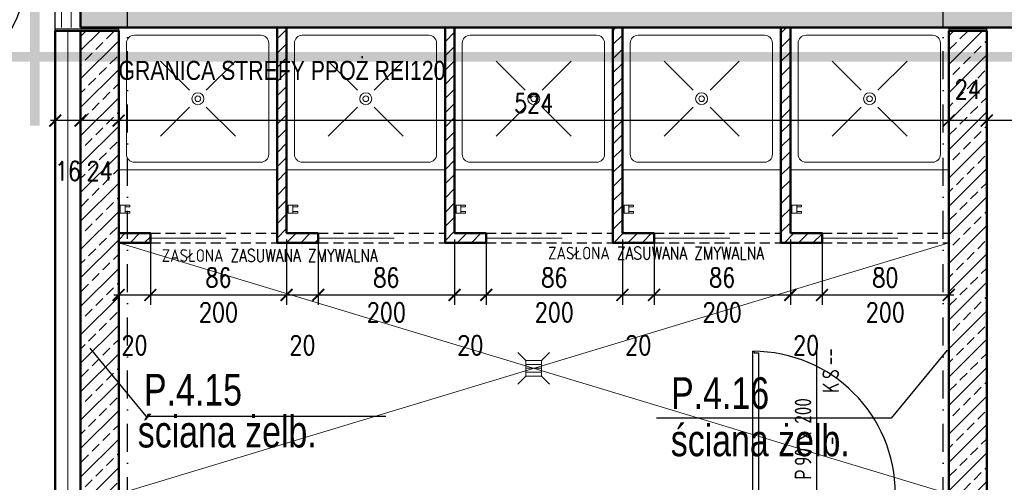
# Model space of a CAD drawing. Header units: millimetres. Extents: x 489 to 7736, y 461 to 5981.
# Tile 45 of 62: x 4515 to 5137, y 2931 to 3223. Entities that reach past the tile are written whole.
import ezdxf
from ezdxf.enums import TextEntityAlignment as Align

# ---------------------------------------------------------------- set-up
doc = ezdxf.new("R2010")
doc.units = ezdxf.units.MM
for name, pattern in [('DIVIDE', [31.75, 12.7, -6.35, 0, -6.35, 0, -6.35]), ('DOT___DASHED', [33.523888, 17.638888, -8.819444, 0.01, -7.055556]), ('HIDDEN', [9.525, 6.35, -3.175])]:
    doc.linetypes.add(name, pattern=pattern)
for name, color, linetype in [('BA_txg', 3, 'Continuous'), ('BA_txs', 2, 'Continuous'), ('WK-Drzwi', 9, 'Continuous'), ('WK-EtykDrzwi', 11, 'Continuous'), ('WK-Opis', 143, 'Continuous'), ('WK-Opisy', 143, 'Continuous'), ('WK-Otwory', 9, 'Continuous'), ('WK-PPoż', 1, 'Continuous'), ('WK-Siatka', 240, 'DOT___DASHED'), ('WK-Wymiary', 8, 'Continuous'), ('WK-Ściany', 7, 'Continuous')]:
    doc.layers.add(name, color=color, linetype=linetype)
for name, color, linetype, lineweight in [('WK-INSTALACJE WODKAN', 170, 'Continuous', 5), ('WK-izolacja termiczna II', 124, 'BATTING', 0), ('WK-MEBLE', 34, 'Continuous', 5), ('WK-widok', 8, 'Continuous', 0), ('WK-WYBURZENIA', 6, 'Continuous', 5)]:
    doc.layers.add(name, color=color, linetype=linetype, lineweight=lineweight)
doc.layers.add('WK-Pomieszczenia', color=173, linetype='Continuous', plot=False)
doc.styles.add('Arial', font='micross.ttf', dxfattribs={"width": 0.9})
doc.styles.add('BIKTG', font='bikromsw.shx', dxfattribs={"width": 0.85})
doc.styles.add('BIKTS', font='bikromsw.shx', dxfattribs={"width": 0.8})
doc.styles.add('BIKWYM', font='bikromsw.shx', dxfattribs={"width": 0.8})
doc.styles.add('FLEX', font='romans.shx')
doc.styles.add('iso cp', font='isocpeur.ttf')
doc.styles.add('RomanS-Narrow', font='romans.shx', dxfattribs={"width": 0.8})
doc.styles.get("Standard").update_dxf_attribs({"font": 'ARIAL.TTF'})
doc.styles.add('TAB_Simplex', font='simplex.shx', dxfattribs={"width": 0.8})
doc.linetypes.add('BATTING', pattern='A,0.00254,-2.54,[134,ltypeshp.shx,S=2.54,R=0,X=-2.54,Y=0],-5.08,[134,ltypeshp.shx,S=2.54,R=180,X=2.54,Y=0],-2.54', length=10.16254)
doc.linetypes.add('FLEX', pattern='A,0.002,-0.9,["~",FLEX,S=2,R=-17,X=-1.42,Y=-0.46],-0.9', length=1.802)
doc.dimstyles.new('AEC Dimension 1-50', dxfattribs={"dimtxt": 12, "dimasz": 0.075, "dimexe": 6.25, "dimexo": 0, "dimgap": 5, "dimtad": 1, "dimdec": 1, "dimrnd": 0.5, "dimzin": 9, "dimdsep": 46, "dimtxsty": 'RomanS-Narrow', "dimblk": 'ARCHTICK', "dimcen": 0.125, "dimdle": 3.125, "dimclrd": 8, "dimclre": 8, "dimclrt": 256, "dimadec": 1, "dimazin": 0, "dimtfac": 1, "dimtdec": 1, "dimtmove": 2, "dimatfit": 2, "dimfxl": 0, "dimtolj": 1, "dimtzin": 0, "dimarcsym": 0})
doc.dimstyles.new('BA_BGR_100', dxfattribs={"dimtxt": 25, "dimasz": 1.666667, "dimexe": 0, "dimexo": 0, "dimgap": 0, "dimtad": 0, "dimdec": 1, "dimrnd": 0.5, "dimzin": 9, "dimdsep": 46, "dimtxsty": 'BIKWYM', "dimblk": 'NONE', "dimcen": 0, "dimse1": 1, "dimse2": 1, "dimclrd": 256, "dimclre": 256, "dimclrt": 7, "dimadec": 0, "dimazin": 0, "dimtfac": 0.033333, "dimtdec": 1, "dimtmove": 0, "dimatfit": 3, "dimldrblk": 'NONE', "dimfxl": 0, "dimtvp": 0.8, "dimtolj": 1, "dimarcsym": 0})
pattern_1 = [(45, (699.431, 930.084), (-4.490128, 4.490128), [])]

# ---------------------------------------------------------------- blocks, each defined once
blk = doc.blocks.new('_None')
blk = doc.blocks.new('BubbleDef')
at = {"color": 0, "linetype": 'Continuous'}
blk.add_circle((0, 0), 1.5, dxfattribs=at)
at = {"color": 0, "linetype": 'Continuous', "style": 'Arial'}
blk.add_attdef('LABEL', text='', height=1, dxfattribs=at).set_placement((0, 0), align=Align.MIDDLE)
blk = doc.blocks.new('J1')
for p, q in [((-5, 5), (-10, 10)), ((5, 5), (10, 10)), ((-5, 5), (-5, -5)), ((5, 5), (-5, 5)), ((-5, 2.5), (5, 2.5)), ((-5, 0), (5, 0)), ((5, -5), (5, 5)), ((-5, -5), (-10, -10)), ((-5, -2.5), (5, -2.5)), ((-5, -5), (5, -5)), ((5, -5), (10, -10))]:
    blk.add_line(p, q)
blk = doc.blocks.new('J26a')
for p, q in [((-100, 90), (-100, 0)), ((0, 90), (-100, 90)), ((0, 0), (0, 90)), ((-10.28, 85.08), (-90.08, 85.08)), ((-95.08, 80.08), (-95.08, 9.92)), ((-5.28, 80.08), (-5.28, 9.92)), ((-55.33, 50.33), (-73.66, 68.66)), ((-44.67, 50.33), (-26.34, 68.66)), ((-73.66, 21.34), (-55.33, 39.67)), ((-44.67, 39.67), (-26.34, 21.34)), ((-100, 0), (0, 0)), ((-10.28, 4.92), (-90.08, 4.92))]:
    blk.add_line(p, q)
for radius in [3.78, 1.78]:
    blk.add_circle((-50, 45), radius)
for centre, start, end in [((-90.08, 80.08), 90, 180), ((-10.28, 80.08), 0, 90), ((-90.08, 9.92), 180, 270), ((-10.28, 9.92), 270, 0)]:
    blk.add_arc(centre, 5, start, end)
blk = doc.blocks.new('L1')
blk.add_lwpolyline([(93, 0), (93, -1), (92, -1), (92, -4), (1, -4), (1, -1), (0, -1), (0, 0)], close=True)
blk = doc.blocks.new('Z70a')
for points in [[(-2.5, -3), (2.5, -3), (2.5, 0), (-2.5, 0)], [(-2.5, -6), (-1.5, -6), (-1.5, -3), (-2.5, -3)], [(1.5, -6), (2.5, -6), (2.5, -3), (1.5, -3)]]:
    blk.add_lwpolyline(points, close=True)
blk = doc.blocks.new('WK_Door_Tag_02_50L')
at = {"color": 0, "linetype": 'ByBlock', "lineweight": -2}
blk.add_line((0, 0), (0, 2.75), dxfattribs=at)
blk.add_circle((0, -0.5), 0.5, dxfattribs=at)
at = {"color": 0, "linetype": 'ByBlock', "lineweight": -2, "style": 'RomanS-Narrow', "width": 0.75}
for tag, p in [('DRZWI_OBIEKTY:WYPOSAZENIESAMOZAMYKACZ', (0.1, 2.031)), ('DRZWI_OBIEKTY:WYPOSAZENIEKRATKAWENT', (0.1, 1.781)), ('DRZWI_OBIEKTY:KONTROLADOSTĘPU', (0.1, 2.28)), ('DRZWI_STYL:KLASAPPOŻ', (0.1, 0.839))]:
    blk.add_attdef(tag, text='', height=0.3, rotation=90, dxfattribs=at).set_placement(p, align=Align.TOP_LEFT)
for tag, p in [('DRZWI_STYL:KIERUNEKOTWIERANIAZNAK', (-0.1, 0.214)), ('DRZWI_STYL:ROZMIAR', (-0.1, 0.464))]:
    blk.add_attdef(tag, p, '', height=0.3, rotation=90, dxfattribs=at)
at = {"color": 0, "linetype": 'ByBlock', "lineweight": -2, "style": 'RomanS-Narrow', "width": 0.75, "flags": 4}
blk.add_attdef('DRZWI_OBIEKTY:SYMBOL', text='', height=0.35, rotation=360, dxfattribs=at).set_placement((0, -0.5), align=Align.MIDDLE_CENTER)
blk = doc.blocks.new('_ArchTick')
at = {"color": 0, "linetype": 'ByBlock', "const_width": 15}
blk.add_lwpolyline([(-50, -50), (50, 50)], dxfattribs=at)
blk = doc.blocks.new('*D1237')
at = {"layer": 'Defpoints', "color": 0}
for p in [(4577.68, 3084.41), (4597.68, 3084.41), (4597.68, 3049.41)]:
    blk.add_point(p, dxfattribs=at)
at = {"layer": 'WK-Wymiary', "color": 8, "linetype": 'Continuous', "lineweight": -2, "ltscale": 1.3}
for p, q in [((4577.68, 3084.41), (4577.68, 3043.16)), ((4597.68, 3084.41), (4597.68, 3043.16)), ((4574.56, 3049.41), (4600.81, 3049.41))]:
    blk.add_line(p, q, dxfattribs=at)
at = {"layer": 'WK-Wymiary', "color": 8, "linetype": 'ByBlock', "lineweight": -2, "xscale": 0.075, "yscale": 0.075, "zscale": 0.075, "rotation": 180}
blk.add_blockref('_ArchTick', (4577.68, 3049.41), dxfattribs=at)
at = {"layer": 'WK-Wymiary', "color": 8, "linetype": 'ByBlock', "lineweight": -2, "xscale": 0.075, "yscale": 0.075, "zscale": 0.075}
blk.add_blockref('_ArchTick', (4597.68, 3049.41), dxfattribs=at)
at = {"layer": 'WK-Wymiary', "lineweight": -3, "insert": (4587.68, 3017.66), "char_height": 12, "attachment_point": 5, "style": 'RomanS-Narrow'}
blk.add_mtext('\\A1;\\A1;20', dxfattribs=at)
blk = doc.blocks.new('*D1238')
at = {"layer": 'Defpoints', "color": 0}
for p in [(4597.68, 3084.41), (4683.68, 3084.41), (4683.68, 3049.41)]:
    blk.add_point(p, dxfattribs=at)
at = {"layer": 'WK-Wymiary', "color": 8, "linetype": 'Continuous', "lineweight": -2, "ltscale": 1.3}
for p, q in [((4597.68, 3084.41), (4597.68, 3043.16)), ((4683.68, 3084.41), (4683.68, 3043.16)), ((4594.56, 3049.41), (4686.81, 3049.41))]:
    blk.add_line(p, q, dxfattribs=at)
at = {"layer": 'WK-Wymiary', "color": 8, "linetype": 'ByBlock', "lineweight": -2, "xscale": 0.075, "yscale": 0.075, "zscale": 0.075, "rotation": 180}
blk.add_blockref('_ArchTick', (4597.68, 3049.41), dxfattribs=at)
at = {"layer": 'WK-Wymiary', "color": 8, "linetype": 'ByBlock', "lineweight": -2, "xscale": 0.075, "yscale": 0.075, "zscale": 0.075}
blk.add_blockref('_ArchTick', (4683.68, 3049.41), dxfattribs=at)
at = {"layer": 'WK-Wymiary', "lineweight": -3, "insert": (4640.68, 3060.41), "char_height": 12, "attachment_point": 5, "style": 'RomanS-Narrow'}
blk.add_mtext('\\A1;\\A1;86', dxfattribs=at)
blk = doc.blocks.new('*D1239')
at = {"layer": 'Defpoints', "color": 0}
for p in [(4683.68, 3084.41), (4703.68, 3084.41), (4703.68, 3049.41)]:
    blk.add_point(p, dxfattribs=at)
at = {"layer": 'WK-Wymiary', "color": 8, "linetype": 'Continuous', "lineweight": -2, "ltscale": 1.3}
for p, q in [((4683.68, 3084.41), (4683.68, 3043.16)), ((4703.68, 3084.41), (4703.68, 3043.16)), ((4680.56, 3049.41), (4706.81, 3049.41))]:
    blk.add_line(p, q, dxfattribs=at)
at = {"layer": 'WK-Wymiary', "color": 8, "linetype": 'ByBlock', "lineweight": -2, "xscale": 0.075, "yscale": 0.075, "zscale": 0.075, "rotation": 180}
blk.add_blockref('_ArchTick', (4683.68, 3049.41), dxfattribs=at)
at = {"layer": 'WK-Wymiary', "color": 8, "linetype": 'ByBlock', "lineweight": -2, "xscale": 0.075, "yscale": 0.075, "zscale": 0.075}
blk.add_blockref('_ArchTick', (4703.68, 3049.41), dxfattribs=at)
at = {"layer": 'WK-Wymiary', "lineweight": -3, "insert": (4693.68, 3017.66), "char_height": 12, "attachment_point": 5, "style": 'RomanS-Narrow'}
blk.add_mtext('\\A1;\\A1;20', dxfattribs=at)
blk = doc.blocks.new('*D1240')
at = {"layer": 'Defpoints', "color": 0}
for p in [(4703.68, 3084.41), (4789.68, 3084.41), (4789.68, 3049.41)]:
    blk.add_point(p, dxfattribs=at)
at = {"layer": 'WK-Wymiary', "color": 8, "linetype": 'Continuous', "lineweight": -2, "ltscale": 1.3}
for p, q in [((4703.68, 3084.41), (4703.68, 3043.16)), ((4789.68, 3084.41), (4789.68, 3043.16)), ((4700.56, 3049.41), (4792.81, 3049.41))]:
    blk.add_line(p, q, dxfattribs=at)
at = {"layer": 'WK-Wymiary', "color": 8, "linetype": 'ByBlock', "lineweight": -2, "xscale": 0.075, "yscale": 0.075, "zscale": 0.075, "rotation": 180}
blk.add_blockref('_ArchTick', (4703.68, 3049.41), dxfattribs=at)
at = {"layer": 'WK-Wymiary', "color": 8, "linetype": 'ByBlock', "lineweight": -2, "xscale": 0.075, "yscale": 0.075, "zscale": 0.075}
blk.add_blockref('_ArchTick', (4789.68, 3049.41), dxfattribs=at)
at = {"layer": 'WK-Wymiary', "lineweight": -3, "insert": (4746.68, 3060.41), "char_height": 12, "attachment_point": 5, "style": 'RomanS-Narrow'}
blk.add_mtext('\\A1;\\A1;86', dxfattribs=at)
blk = doc.blocks.new('*D1241')
at = {"layer": 'Defpoints', "color": 0}
for p in [(4789.68, 3084.41), (4809.68, 3084.41), (4809.68, 3049.41)]:
    blk.add_point(p, dxfattribs=at)
at = {"layer": 'WK-Wymiary', "color": 8, "linetype": 'Continuous', "lineweight": -2, "ltscale": 1.3}
for p, q in [((4789.68, 3084.41), (4789.68, 3043.16)), ((4809.68, 3084.41), (4809.68, 3043.16)), ((4786.56, 3049.41), (4812.81, 3049.41))]:
    blk.add_line(p, q, dxfattribs=at)
at = {"layer": 'WK-Wymiary', "color": 8, "linetype": 'ByBlock', "lineweight": -2, "xscale": 0.075, "yscale": 0.075, "zscale": 0.075, "rotation": 180}
blk.add_blockref('_ArchTick', (4789.68, 3049.41), dxfattribs=at)
at = {"layer": 'WK-Wymiary', "color": 8, "linetype": 'ByBlock', "lineweight": -2, "xscale": 0.075, "yscale": 0.075, "zscale": 0.075}
blk.add_blockref('_ArchTick', (4809.68, 3049.41), dxfattribs=at)
at = {"layer": 'WK-Wymiary', "lineweight": -3, "insert": (4799.68, 3017.66), "char_height": 12, "attachment_point": 5, "style": 'RomanS-Narrow'}
blk.add_mtext('\\A1;\\A1;20', dxfattribs=at)
blk = doc.blocks.new('*D1242')
at = {"layer": 'Defpoints', "color": 0}
for p in [(4809.68, 3084.41), (4895.68, 3084.41), (4895.68, 3049.41)]:
    blk.add_point(p, dxfattribs=at)
at = {"layer": 'WK-Wymiary', "color": 8, "linetype": 'Continuous', "lineweight": -2, "ltscale": 1.3}
for p, q in [((4809.68, 3084.41), (4809.68, 3043.16)), ((4895.68, 3084.41), (4895.68, 3043.16)), ((4806.56, 3049.41), (4898.81, 3049.41))]:
    blk.add_line(p, q, dxfattribs=at)
at = {"layer": 'WK-Wymiary', "color": 8, "linetype": 'ByBlock', "lineweight": -2, "xscale": 0.075, "yscale": 0.075, "zscale": 0.075, "rotation": 180}
blk.add_blockref('_ArchTick', (4809.68, 3049.41), dxfattribs=at)
at = {"layer": 'WK-Wymiary', "color": 8, "linetype": 'ByBlock', "lineweight": -2, "xscale": 0.075, "yscale": 0.075, "zscale": 0.075}
blk.add_blockref('_ArchTick', (4895.68, 3049.41), dxfattribs=at)
at = {"layer": 'WK-Wymiary', "lineweight": -3, "insert": (4852.68, 3060.41), "char_height": 12, "attachment_point": 5, "style": 'RomanS-Narrow'}
blk.add_mtext('\\A1;\\A1;86', dxfattribs=at)
blk = doc.blocks.new('*D1243')
at = {"layer": 'Defpoints', "color": 0}
for p in [(4895.68, 3084.41), (4915.68, 3084.41), (4915.68, 3049.41)]:
    blk.add_point(p, dxfattribs=at)
at = {"layer": 'WK-Wymiary', "color": 8, "linetype": 'Continuous', "lineweight": -2, "ltscale": 1.3}
for p, q in [((4895.68, 3084.41), (4895.68, 3043.16)), ((4915.68, 3084.41), (4915.68, 3043.16)), ((4892.56, 3049.41), (4918.81, 3049.41))]:
    blk.add_line(p, q, dxfattribs=at)
at = {"layer": 'WK-Wymiary', "color": 8, "linetype": 'ByBlock', "lineweight": -2, "xscale": 0.075, "yscale": 0.075, "zscale": 0.075, "rotation": 180}
blk.add_blockref('_ArchTick', (4895.68, 3049.41), dxfattribs=at)
at = {"layer": 'WK-Wymiary', "color": 8, "linetype": 'ByBlock', "lineweight": -2, "xscale": 0.075, "yscale": 0.075, "zscale": 0.075}
blk.add_blockref('_ArchTick', (4915.68, 3049.41), dxfattribs=at)
at = {"layer": 'WK-Wymiary', "lineweight": -3, "insert": (4905.68, 3017.66), "char_height": 12, "attachment_point": 5, "style": 'RomanS-Narrow'}
blk.add_mtext('\\A1;\\A1;20', dxfattribs=at)
blk = doc.blocks.new('*D1244')
at = {"layer": 'Defpoints', "color": 0}
for p in [(4915.68, 3084.41), (5001.68, 3084.41), (5001.68, 3049.41)]:
    blk.add_point(p, dxfattribs=at)
at = {"layer": 'WK-Wymiary', "color": 8, "linetype": 'Continuous', "lineweight": -2, "ltscale": 1.3}
for p, q in [((4915.68, 3084.41), (4915.68, 3043.16)), ((5001.68, 3084.41), (5001.68, 3043.16)), ((4912.56, 3049.41), (5004.81, 3049.41))]:
    blk.add_line(p, q, dxfattribs=at)
at = {"layer": 'WK-Wymiary', "color": 8, "linetype": 'ByBlock', "lineweight": -2, "xscale": 0.075, "yscale": 0.075, "zscale": 0.075, "rotation": 180}
blk.add_blockref('_ArchTick', (4915.68, 3049.41), dxfattribs=at)
at = {"layer": 'WK-Wymiary', "color": 8, "linetype": 'ByBlock', "lineweight": -2, "xscale": 0.075, "yscale": 0.075, "zscale": 0.075}
blk.add_blockref('_ArchTick', (5001.68, 3049.41), dxfattribs=at)
at = {"layer": 'WK-Wymiary', "lineweight": -3, "insert": (4958.68, 3060.41), "char_height": 12, "attachment_point": 5, "style": 'RomanS-Narrow'}
blk.add_mtext('\\A1;\\A1;86', dxfattribs=at)
blk = doc.blocks.new('*D1245')
at = {"layer": 'Defpoints', "color": 0}
for p in [(5001.68, 3084.41), (5021.68, 3084.41), (5021.68, 3049.41)]:
    blk.add_point(p, dxfattribs=at)
at = {"layer": 'WK-Wymiary', "color": 8, "linetype": 'Continuous', "lineweight": -2, "ltscale": 1.3}
for p, q in [((5001.68, 3084.41), (5001.68, 3043.16)), ((5021.68, 3084.41), (5021.68, 3043.16)), ((4998.56, 3049.41), (5024.81, 3049.41))]:
    blk.add_line(p, q, dxfattribs=at)
at = {"layer": 'WK-Wymiary', "color": 8, "linetype": 'ByBlock', "lineweight": -2, "xscale": 0.075, "yscale": 0.075, "zscale": 0.075, "rotation": 180}
blk.add_blockref('_ArchTick', (5001.68, 3049.41), dxfattribs=at)
at = {"layer": 'WK-Wymiary', "color": 8, "linetype": 'ByBlock', "lineweight": -2, "xscale": 0.075, "yscale": 0.075, "zscale": 0.075}
blk.add_blockref('_ArchTick', (5021.68, 3049.41), dxfattribs=at)
at = {"layer": 'WK-Wymiary', "lineweight": -3, "insert": (5011.68, 3017.66), "char_height": 12, "attachment_point": 5, "style": 'RomanS-Narrow'}
blk.add_mtext('\\A1;\\A1;20', dxfattribs=at)
blk = doc.blocks.new('*D1246')
at = {"layer": 'Defpoints', "color": 0}
for p in [(5021.68, 3084.41), (5101.68, 3084.41), (5101.68, 3049.41)]:
    blk.add_point(p, dxfattribs=at)
at = {"layer": 'WK-Wymiary', "color": 8, "linetype": 'Continuous', "lineweight": -2, "ltscale": 1.3}
for p, q in [((5021.68, 3084.41), (5021.68, 3043.16)), ((5101.68, 3084.41), (5101.68, 3043.16)), ((5018.56, 3049.41), (5104.81, 3049.41))]:
    blk.add_line(p, q, dxfattribs=at)
at = {"layer": 'WK-Wymiary', "color": 8, "linetype": 'ByBlock', "lineweight": -2, "xscale": 0.075, "yscale": 0.075, "zscale": 0.075, "rotation": 180}
blk.add_blockref('_ArchTick', (5021.68, 3049.41), dxfattribs=at)
at = {"layer": 'WK-Wymiary', "color": 8, "linetype": 'ByBlock', "lineweight": -2, "xscale": 0.075, "yscale": 0.075, "zscale": 0.075}
blk.add_blockref('_ArchTick', (5101.68, 3049.41), dxfattribs=at)
at = {"layer": 'WK-Wymiary', "lineweight": -3, "insert": (5061.68, 3060.41), "char_height": 12, "attachment_point": 5, "style": 'RomanS-Narrow'}
blk.add_mtext('\\A1;\\A1;80', dxfattribs=at)
blk = doc.blocks.new('*D1277')
at = {"layer": 'Defpoints', "color": 0}
for p in [(5573.68, 3194.52), (5125.68, 3159.52), (5125.68, 3124.52)]:
    blk.add_point(p, dxfattribs=at)
at = {"layer": 'WK-Wymiary', "color": 8, "linetype": 'Continuous', "lineweight": -2, "ltscale": 1.3}
for p, q in [((5573.68, 3194.52), (5573.68, 3153.27)), ((5125.68, 3124.52), (5125.68, 3165.77)), ((5576.81, 3159.52), (5122.56, 3159.52))]:
    blk.add_line(p, q, dxfattribs=at)
at = {"layer": 'WK-Wymiary', "color": 8, "linetype": 'ByBlock', "lineweight": -2, "xscale": 0.075, "yscale": 0.075, "zscale": 0.075, "rotation": 180}
blk.add_blockref('_ArchTick', (5125.68, 3159.52), dxfattribs=at)
at = {"layer": 'WK-Wymiary', "color": 8, "linetype": 'ByBlock', "lineweight": -2, "xscale": 0.075, "yscale": 0.075, "zscale": 0.075}
blk.add_blockref('_ArchTick', (5573.68, 3159.52), dxfattribs=at)
at = {"layer": 'WK-Wymiary', "lineweight": -3, "insert": (5349.68, 3170.52), "char_height": 12, "attachment_point": 5, "style": 'RomanS-Narrow'}
blk.add_mtext('\\A1;\\A1;448', dxfattribs=at)
blk = doc.blocks.new('*D1278')
at = {"layer": 'Defpoints', "color": 0}
for p in [(5101.68, 3159.52), (5101.68, 3124.52), (5125.68, 3124.52)]:
    blk.add_point(p, dxfattribs=at)
at = {"layer": 'WK-Wymiary', "color": 8, "linetype": 'Continuous', "lineweight": -2, "ltscale": 1.3}
for p, q in [((5101.68, 3124.52), (5101.68, 3165.77)), ((5125.68, 3124.52), (5125.68, 3165.77)), ((5128.81, 3159.52), (5098.56, 3159.52))]:
    blk.add_line(p, q, dxfattribs=at)
at = {"layer": 'WK-Wymiary', "color": 8, "linetype": 'ByBlock', "lineweight": -2, "xscale": 0.075, "yscale": 0.075, "zscale": 0.075, "rotation": 180}
blk.add_blockref('_ArchTick', (5101.68, 3159.52), dxfattribs=at)
at = {"layer": 'WK-Wymiary', "color": 8, "linetype": 'ByBlock', "lineweight": -2, "xscale": 0.075, "yscale": 0.075, "zscale": 0.075}
blk.add_blockref('_ArchTick', (5125.68, 3159.52), dxfattribs=at)
at = {"layer": 'WK-Wymiary', "lineweight": -3, "insert": (5113.68, 3179.27), "char_height": 12, "attachment_point": 5, "style": 'RomanS-Narrow'}
blk.add_mtext('\\A1;\\A1;24', dxfattribs=at)
blk = doc.blocks.new('*D1279')
at = {"layer": 'Defpoints', "color": 0}
for p in [(4577.68, 3194.52), (4577.68, 3159.52), (5101.68, 3124.52)]:
    blk.add_point(p, dxfattribs=at)
at = {"layer": 'WK-Wymiary', "color": 8, "linetype": 'Continuous', "lineweight": -2, "ltscale": 1.3}
for p, q in [((4577.68, 3194.52), (4577.68, 3153.27)), ((5101.68, 3124.52), (5101.68, 3165.77)), ((5104.81, 3159.52), (4574.56, 3159.52))]:
    blk.add_line(p, q, dxfattribs=at)
at = {"layer": 'WK-Wymiary', "color": 8, "linetype": 'ByBlock', "lineweight": -2, "xscale": 0.075, "yscale": 0.075, "zscale": 0.075, "rotation": 180}
blk.add_blockref('_ArchTick', (4577.68, 3159.52), dxfattribs=at)
at = {"layer": 'WK-Wymiary', "color": 8, "linetype": 'ByBlock', "lineweight": -2, "xscale": 0.075, "yscale": 0.075, "zscale": 0.075}
blk.add_blockref('_ArchTick', (5101.68, 3159.52), dxfattribs=at)
at = {"layer": 'WK-Wymiary', "lineweight": -3, "insert": (4839.68, 3170.52), "char_height": 12, "attachment_point": 5, "style": 'RomanS-Narrow'}
blk.add_mtext('\\A1;\\A1;524', dxfattribs=at)
blk = doc.blocks.new('*D1280')
at = {"layer": 'Defpoints', "color": 0}
for p in [(4553.68, 3194.52), (4577.68, 3194.52), (4553.68, 3159.52)]:
    blk.add_point(p, dxfattribs=at)
at = {"layer": 'WK-Wymiary', "color": 8, "linetype": 'Continuous', "lineweight": -2, "ltscale": 1.3}
for p, q in [((4553.68, 3194.52), (4553.68, 3153.27)), ((4577.68, 3194.52), (4577.68, 3153.27)), ((4580.81, 3159.52), (4550.56, 3159.52))]:
    blk.add_line(p, q, dxfattribs=at)
at = {"layer": 'WK-Wymiary', "color": 8, "linetype": 'ByBlock', "lineweight": -2, "xscale": 0.075, "yscale": 0.075, "zscale": 0.075, "rotation": 180}
blk.add_blockref('_ArchTick', (4553.68, 3159.52), dxfattribs=at)
at = {"layer": 'WK-Wymiary', "color": 8, "linetype": 'ByBlock', "lineweight": -2, "xscale": 0.075, "yscale": 0.075, "zscale": 0.075}
blk.add_blockref('_ArchTick', (4577.68, 3159.52), dxfattribs=at)
at = {"layer": 'WK-Wymiary', "lineweight": -3, "insert": (4565.68, 3127.77), "char_height": 12, "attachment_point": 5, "style": 'RomanS-Narrow'}
blk.add_mtext('\\A1;\\A1;24', dxfattribs=at)
blk = doc.blocks.new('*D1281')
at = {"layer": 'Defpoints', "color": 0}
for p in [(4537.68, 3194.52), (4553.68, 3194.52), (4537.68, 3159.52)]:
    blk.add_point(p, dxfattribs=at)
at = {"layer": 'WK-Wymiary', "color": 8, "linetype": 'Continuous', "lineweight": -2, "ltscale": 1.3}
for p, q in [((4537.68, 3194.52), (4537.68, 3153.27)), ((4553.68, 3194.52), (4553.68, 3153.27)), ((4556.81, 3159.52), (4534.56, 3159.52))]:
    blk.add_line(p, q, dxfattribs=at)
at = {"layer": 'WK-Wymiary', "color": 8, "linetype": 'ByBlock', "lineweight": -2, "xscale": 0.075, "yscale": 0.075, "zscale": 0.075, "rotation": 180}
blk.add_blockref('_ArchTick', (4537.68, 3159.52), dxfattribs=at)
at = {"layer": 'WK-Wymiary', "color": 8, "linetype": 'ByBlock', "lineweight": -2, "xscale": 0.075, "yscale": 0.075, "zscale": 0.075}
blk.add_blockref('_ArchTick', (4553.68, 3159.52), dxfattribs=at)
at = {"layer": 'WK-Wymiary', "lineweight": -3, "insert": (4545.68, 3127.77), "char_height": 12, "attachment_point": 5, "style": 'RomanS-Narrow'}
blk.add_mtext('\\A1;\\A1;16', dxfattribs=at)

msp = doc.modelspace()

# ---------------------------------------------------------------- hatches: boundary and pattern name
at = {"layer": 'WK-Ściany', "linetype": 'Continuous', "lineweight": -3}
h = msp.add_hatch(dxfattribs=at)
h.set_pattern_fill('DOTS', color=253, scale=2, style=0)
h.set_pattern_definition([(360, (699.431, 930.084), (1.5875, 3.175), [0, -3.175])])
h.paths.add_polyline_path([(4553.68, 4194.81), (4595.68, 4194.81), (4595.68, 4219.81), (4553.68, 4219.8)], flags=0)
h.paths.add_polyline_path([(4595.68, 4134.81), (4553.68, 4134.81), (4553.68, 4099.81), (4595.68, 4099.81)], flags=0)
h.paths.add_polyline_path([(4595.68, 4009.81), (4553.68, 4009.81), (4553.68, 3974.81), (4595.68, 3974.81)], flags=0)
h.paths.add_polyline_path([(4595.68, 3914.81), (4553.68, 3914.81), (4553.68, 3724.81), (4595.68, 3724.81)], flags=0)
h.paths.add_polyline_path([(4595.68, 3634.81), (4553.68, 3634.81), (4553.68, 3584.81), (4595.68, 3584.81)], flags=0)
h.paths.add_polyline_path([(4595.68, 3494.81), (4553.68, 3494.81), (4553.68, 3444.81), (4595.68, 3444.81)], flags=0)
h.paths.add_polyline_path([(4595.68, 3339.81), (4553.68, 3354.81), (4553.68, 3218.31), (4595.68, 3260.31)], flags=0)
h = msp.add_hatch(dxfattribs=at)
h.set_pattern_fill('DOTS', color=253, scale=2, style=0)
h.set_pattern_definition([(0, (699.431, 930.084), (1.5875, 3.175), [0, -3.175])])
h.paths.add_polyline_path([(5302.68, 3260.31), (5292.68, 3247.56), (5287.68, 3218.31), (5600.13, 3218.31), (5600.13, 3260.31)], flags=0)
h.paths.add_polyline_path([(5705.13, 3260.31), (5705.13, 3218.31), (5747.68, 3218.31), (5705.68, 3260.31)], flags=0)
h.paths.add_polyline_path([(5012.68, 3260.31), (5002.68, 3247.56), (4997.68, 3218.31), (5287.68, 3218.31), (5292.68, 3247.56), (5287.68, 3260.31)], flags=0)
h.paths.add_polyline_path([(4595.68, 3260.31), (4553.68, 3218.31), (4882.68, 3218.31), (4887.68, 3247.56), (4882.68, 3260.31)], flags=0)
h.paths.add_polyline_path([(4897.68, 3260.31), (4887.68, 3247.56), (4882.68, 3218.31), (4997.68, 3218.31), (5002.68, 3247.56), (4997.68, 3260.31)], flags=0)
at = {"layer": 'WK-Ściany', "linetype": 'Continuous', "lineweight": 0}
h = msp.add_hatch(dxfattribs=at)
h.set_pattern_fill('ANSI33', color=5, scale=2, style=0)
h.set_pattern_definition([(45, (699.431, 930.084), (-8.980256, 8.980256), []), (45, (708.411, 930.084), (-8.980256, 8.980256), [6.35, -3.175])])
h.paths.add_polyline_path([(4553.68, 2659.85), (4577.68, 2659.85), (4577.68, 3216.31), (4553.68, 3216.31)], flags=0)
h = msp.add_hatch(dxfattribs=at)
h.set_pattern_fill('ANSI31', color=1, scale=2, style=0)
h.set_pattern_definition(pattern_1)
h.paths.add_polyline_path([(4677.68, 3082.31), (4683.68, 3088.31), (4683.68, 3218.31), (4677.68, 3218.31)], flags=0)
h = msp.add_hatch(dxfattribs=at)
h.set_pattern_fill('ANSI31', color=1, scale=2, style=0)
h.set_pattern_definition(pattern_1)
h.paths.add_polyline_path([(4783.68, 3082.31), (4789.68, 3088.31), (4789.68, 3218.31), (4783.68, 3218.31)], flags=0)
h = msp.add_hatch(dxfattribs=at)
h.set_pattern_fill('ANSI31', color=1, scale=2, style=0)
h.set_pattern_definition(pattern_1)
h.paths.add_polyline_path([(4889.68, 3082.31), (4895.68, 3088.31), (4895.68, 3218.31), (4889.68, 3218.31)], flags=0)
h = msp.add_hatch(dxfattribs=at)
h.set_pattern_fill('ANSI31', color=1, scale=2, style=0)
h.set_pattern_definition(pattern_1)
h.paths.add_polyline_path([(4995.68, 3082.31), (5001.68, 3088.31), (5001.68, 3218.31), (4995.68, 3218.31)], flags=0)
h = msp.add_hatch(dxfattribs=at)
h.set_pattern_fill('ANSI33', color=5, scale=2, style=0)
h.set_pattern_definition([(45, (699.431, 930.084), (-8.980256, 8.980256), []), (45, (708.411, 930.084), (-8.980256, 8.980256), [6.35, -3.175])])
h.paths.add_polyline_path([(5125.68, 3216.31), (5101.68, 3216.31), (5101.68, 2923.81), (5125.68, 2923.81)], flags=0)
h.paths.add_polyline_path([(5125.68, 2923.81), (5101.68, 2923.81), (5101.68, 2839.42), (5125.68, 2839.42)], flags=0)
h.paths.add_polyline_path([(5125.68, 2741.42), (5101.68, 2741.42), (5101.68, 2639.81), (5125.68, 2639.81)], flags=0)
h = msp.add_hatch(dxfattribs=at)
h.set_pattern_fill('ANSI31', color=1, scale=2, style=0)
h.set_pattern_definition([(45, (699.431, 930.084), (-4.490128, 4.490128), [])])
h.paths.add_polyline_path([(4597.68, 3082.31), (4597.68, 3088.31), (4577.68, 3088.31), (4577.68, 3082.31)], flags=0)
h.paths.add_polyline_path([(4703.68, 3082.31), (4703.68, 3088.31), (4683.68, 3088.31), (4677.68, 3082.31)], flags=0)
h.paths.add_polyline_path([(4809.68, 3082.31), (4809.68, 3088.31), (4789.68, 3088.31), (4783.68, 3082.31)], flags=0)
h.paths.add_polyline_path([(5021.68, 3082.31), (5021.68, 3088.31), (5001.68, 3088.31), (4995.68, 3082.31)], flags=0)
h.paths.add_polyline_path([(4915.68, 3082.31), (4915.68, 3088.31), (4895.68, 3088.31), (4889.68, 3082.31)], flags=0)

# ---------------------------------------------------------------- linework, layer by layer
at = {"layer": 'WK-Drzwi', "color": 8, "linetype": 'Continuous', "lineweight": -3}
msp.add_arc((4977.99, 2923.81), 90, 0, 90, dxfattribs=at)
at = {"layer": 'WK-izolacja termiczna II', "linetype": 'BATTING', "ltscale": 0.1}
for points in [[(4577.64, 3217.4), (4537.68, 3217.4)], [(5125.68, 3217.4), (5101.68, 3217.4)]]:
    msp.add_lwpolyline(points, dxfattribs=at)
at = {"layer": 'WK-MEBLE', "linetype": 'FLEX', "ltscale": 5}
for points in [[(4597.68, 3085.31), (4645.56, 3085.31)], [(4703.68, 3085.31), (4751.56, 3085.31)], [(4809.68, 3085.31), (4857.56, 3085.31)], [(4915.68, 3085.31), (4963.56, 3085.31)], [(5021.68, 3085.31), (5069.56, 3085.31)]]:
    msp.add_lwpolyline(points, dxfattribs=at)
at = {"layer": 'WK-Opisy'}
msp.add_lwpolyline([(673.68, 5689.81), (673.68, 4219.81), (893.68, 4219.81), (1183.68, 4219.81), (4553.68, 4219.8), (4553.68, 3218.31), (5747.68, 3218.31), (5747.68, 4239.81), (5813.68, 4239.81), (5813.68, 4787.81), (5813.68, 5739.81), (4493.68, 5739.81), (4493.68, 5691.81), (2883.68, 5689.81), (2883.68, 5809.81), (2323.68, 5809.81), (2323.68, 5689.81)], close=True, dxfattribs=at)
at = {"layer": 'WK-Otwory', "color": 9, "linetype": 'HIDDEN', "lineweight": -3}
for p, q in [((4597.68, 3088.31), (4677.68, 3088.31)), ((4703.68, 3088.31), (4783.68, 3088.31)), ((4809.68, 3088.31), (4889.68, 3088.31)), ((4915.68, 3088.31), (4995.68, 3088.31)), ((5021.68, 3088.31), (5101.68, 3088.31)), ((4597.68, 3082.31), (4677.68, 3082.31)), ((4703.68, 3082.31), (4783.68, 3082.31)), ((4809.68, 3082.31), (4889.68, 3082.31)), ((4915.68, 3082.31), (4995.68, 3082.31)), ((5021.68, 3082.31), (5101.68, 3082.31))]:
    msp.add_line(p, q, dxfattribs=at)
at = {"layer": 'WK-Otwory', "color": 9, "linetype": 'Continuous', "lineweight": -3}
for p, q in [((4597.68, 3082.31), (4597.68, 3088.31)), ((4677.68, 3082.31), (4677.68, 3088.31)), ((4703.68, 3082.31), (4703.68, 3088.31)), ((4783.68, 3082.31), (4783.68, 3088.31)), ((4809.68, 3082.31), (4809.68, 3088.31)), ((4889.68, 3082.31), (4889.68, 3088.31)), ((4915.68, 3082.31), (4915.68, 3088.31)), ((4995.68, 3082.31), (4995.68, 3088.31)), ((5021.68, 3082.31), (5021.68, 3088.31)), ((5101.68, 3082.31), (5101.68, 3088.31))]:
    msp.add_line(p, q, dxfattribs=at)
at = {"layer": 'WK-Pomieszczenia', "color": 173, "linetype": 'HIDDEN', "lineweight": -3}
for p, q in [((4577.68, 2923.81), (4577.68, 3218.31)), ((4577.68, 3218.31), (5101.68, 3218.31)), ((5101.68, 3218.31), (5101.68, 2923.81)), ((5125.68, 2639.81), (5125.68, 3218.31)), ((5125.68, 3218.31), (5573.68, 3218.31))]:
    msp.add_line(p, q, dxfattribs=at)
at = {"layer": 'WK-PPoż', "color": 1, "linetype": 'DIVIDE', "const_width": 6}
for points in [[(4524.8, 3356.35), (4524.8, 3156.35)], [(4471.02, 3199.81), (5873.92, 3199.81)]]:
    msp.add_lwpolyline(points, dxfattribs=at)
at = {"layer": 'WK-Siatka', "color": 240, "linetype": 'DOT___DASHED', "lineweight": -3}
for p, q in [((4583.18, 2647.81), (4583.18, 4267.81)), ((5098.18, 2647.81), (5098.18, 4267.81))]:
    msp.add_line(p, q, dxfattribs=at)
at = {"layer": 'WK-widok', "ltscale": 1.3}
for points in [[(5101.68, 2923.81), (4577.68, 3082.31)], [(5101.68, 3082.31), (4577.68, 2923.81)]]:
    msp.add_lwpolyline(points, dxfattribs=at)
at = {"layer": 'WK-WYBURZENIA', "ltscale": 1.3}
msp.add_lwpolyline([(4541.68, 3218.31), (4541.68, 3334.81)], dxfattribs=at)
at = {"layer": 'WK-WYBURZENIA', "linetype": 'BATTING', "ltscale": 0.55}
msp.add_lwpolyline([(4547.68, 3218.31), (4547.68, 3334.81)], dxfattribs=at)
at = {"layer": 'WK-Ściany', "color": 7, "linetype": 'Continuous', "lineweight": 50}
for p, q in [((4553.68, 3354.81), (4553.68, 3218.31)), ((4537.68, 3216.31), (4577.68, 3216.31)), ((4537.68, 3216.31), (4537.68, 2659.85)), ((4553.68, 3218.31), (5600.13, 3218.31)), ((4553.68, 2659.85), (4553.68, 3216.31)), ((4553.68, 3216.31), (4553.68, 2659.85)), ((4577.68, 2659.85), (4577.68, 3216.31)), ((4683.68, 3218.31), (4677.68, 3218.31)), ((4677.68, 3218.31), (4677.68, 3082.31)), ((4683.68, 3088.31), (4683.68, 3218.31)), ((4789.68, 3218.31), (4783.68, 3218.31)), ((4783.68, 3218.31), (4783.68, 3082.31)), ((4789.68, 3088.31), (4789.68, 3218.31)), ((4895.68, 3218.31), (4889.68, 3218.31)), ((4889.68, 3218.31), (4889.68, 3082.31)), ((4895.68, 3088.31), (4895.68, 3218.31)), ((5001.68, 3218.31), (4995.68, 3218.31)), ((4995.68, 3218.31), (4995.68, 3082.31)), ((5001.68, 3088.31), (5001.68, 3218.31)), ((5101.68, 2839.42), (5101.68, 3216.31)), ((5125.68, 3216.31), (5101.68, 3216.31)), ((5125.68, 2839.42), (5125.68, 3216.31)), ((4597.68, 3088.31), (4577.68, 3088.31)), ((4577.68, 3088.31), (4577.68, 3082.31)), ((4597.68, 3082.31), (4597.68, 3088.31)), ((4703.68, 3088.31), (4683.68, 3088.31)), ((4703.68, 3082.31), (4703.68, 3088.31)), ((4809.68, 3088.31), (4789.68, 3088.31)), ((4809.68, 3082.31), (4809.68, 3088.31)), ((4915.68, 3088.31), (4895.68, 3088.31)), ((4915.68, 3082.31), (4915.68, 3088.31)), ((5021.68, 3088.31), (5001.68, 3088.31)), ((5021.68, 3082.31), (5021.68, 3088.31)), ((4577.68, 3082.31), (4597.68, 3082.31)), ((4677.68, 3082.31), (4703.68, 3082.31)), ((4783.68, 3082.31), (4809.68, 3082.31)), ((4889.68, 3082.31), (4915.68, 3082.31)), ((4995.68, 3082.31), (5021.68, 3082.31))]:
    msp.add_line(p, q, dxfattribs=at)
at = {"layer": 'WK-Ściany', "color": 124, "linetype": 'BATTING', "lineweight": 0, "ltscale": 0.7}
msp.add_line((4545.68, 2659.85), (4545.68, 3216.31), dxfattribs=at)
at = {"layer": 'WK-Ściany', "ltscale": 1.3}
msp.add_lwpolyline([(4537.68, 3216.31), (4537.68, 3354.81)], dxfattribs=at)

# ---------------------------------------------------------------- block references
at = {"layer": 'WK-Drzwi', "color": 9, "linetype": 'Continuous', "lineweight": -3, "xscale": 0.9677419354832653, "yscale": 0.875, "rotation": 89.99999999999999}
msp.add_blockref('L1', (4977.99, 2923.81), dxfattribs=at)
at = {"layer": 'WK-EtykDrzwi', "color": 11, "linetype": 'Continuous', "lineweight": -3, "ltscale": 1.3}
ref = msp.add_blockref('WK_Door_Tag_02_50L', (5018.44, 2925.2), dxfattribs=dict(at, xscale=35, yscale=35, zscale=8))
ref.add_attrib('DRZWI_OBIEKTY:KONTROLADOSTĘPU', '--', dxfattribs={"layer": '0', "color": 0, "linetype": 'ByBlock', "lineweight": -2, "height": 10.5, "rotation": 90, "style": 'iso cp', "width": 0.75}).set_placement((5021.06, 3005.02), align=Align.TOP_LEFT)
ref.add_attrib('DRZWI_STYL:KIERUNEKOTWIERANIAZNAK', 'P', (5014.94, 2932.71), dxfattribs={"layer": '0', "color": 0, "linetype": 'ByBlock', "lineweight": -2, "height": 10.5, "rotation": 90, "style": 'iso cp', "width": 0.75})
ref.add_attrib('DRZWI_STYL:KLASAPPOŻ', '-', dxfattribs={"layer": '0', "color": 0, "linetype": 'ByBlock', "lineweight": -2, "height": 10.5, "rotation": 90, "style": 'iso cp', "width": 0.75}).set_placement((5021.94, 2954.59), align=Align.TOP_LEFT)
ref.add_attrib('DRZWI_STYL:ROZMIAR', '90 x 200', (5014.94, 2941.46), dxfattribs={"layer": '0', "color": 0, "linetype": 'ByBlock', "lineweight": -2, "height": 10.5, "rotation": 90, "style": 'iso cp', "width": 0.75})
ref.add_attrib('DRZWI_OBIEKTY:WYPOSAZENIESAMOZAMYKACZ', 'S', dxfattribs={"layer": '0', "color": 0, "linetype": 'ByBlock', "lineweight": -2, "height": 10.5, "rotation": 90, "style": 'iso cp', "width": 0.75}).set_placement((5021.94, 2996.28), align=Align.TOP_LEFT)
ref.add_attrib('DRZWI_OBIEKTY:WYPOSAZENIEKRATKAWENT', 'K', dxfattribs={"layer": '0', "color": 0, "linetype": 'ByBlock', "lineweight": -2, "height": 10.5, "rotation": 90, "style": 'iso cp', "width": 0.75}).set_placement((5021.94, 2987.53), align=Align.TOP_LEFT)
ref.add_attrib('DRZWI_OBIEKTY:SYMBOL', '06A', dxfattribs={"layer": '0', "color": 0, "linetype": 'ByBlock', "lineweight": -2, "height": 12.25, "style": 'iso cp', "width": 0.75}).set_placement((5018.44, 2907.7), align=Align.MIDDLE_CENTER)
at = {"layer": 'WK-INSTALACJE WODKAN', "color": 170, "linetype": 'Continuous', "lineweight": 5}
for p in [(4677.68, 3128.31), (4783.68, 3128.31), (4889.68, 3128.31), (4995.68, 3128.31), (5101.68, 3128.31)]:
    msp.add_blockref('J26a', p, dxfattribs=at)
at = {"layer": 'WK-INSTALACJE WODKAN', "color": 170, "linetype": 'Continuous', "lineweight": 5, "extrusion": (0, 0, -1), "zscale": -1}
msp.add_blockref('J1', (-4839.68, 3003.06), dxfattribs=at)
at = {"layer": 'WK-MEBLE', "color": 34, "linetype": 'Continuous', "lineweight": 5, "rotation": 89.99999999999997}
for p in [(4578.68, 3103.52), (4684.68, 3103.52), (4790.68, 3103.52), (4896.68, 3103.52), (5002.68, 3103.52)]:
    msp.add_blockref('Z70a', p, dxfattribs=at)
at = {"layer": 'WK-Siatka', "color": 240, "linetype": 'DOT___DASHED', "lineweight": -3, "ltscale": 1.3, "xscale": 40, "yscale": 40, "zscale": 40}
msp.add_blockref('BubbleDef', (4458.18, 3247.81), dxfattribs=at).add_auto_attribs({'LABEL': '2c'})

# ---------------------------------------------------------------- texts
at = {"layer": 'BA_txg', "style": 'BIKTG', "width": 0.8}
for s, p in [('P.4.15', (4593.66, 2979.56)), ('P.4.16', (4926.43, 2977.4))]:
    msp.add_text(s, height=20, dxfattribs=at).set_placement(p)
at = {"layer": 'BA_txs', "style": 'BIKTS', "width": 0.8}
for p in [(4589.74, 2953.06), (4926.22, 2947.52)]:
    msp.add_text('ściana żelb.', height=20, dxfattribs=at).set_placement(p)
at = {"layer": 'WK-Opisy', "lineweight": 18, "style": 'TAB_Simplex', "width": 0.8}
for p in [(4604.91, 3070.29), (4848.8, 3071.81)]:
    msp.add_text('ZASŁONA ZASUWANA ZMYWALNA', height=8, dxfattribs=at).set_placement(p)
at = {"layer": 'WK-PPoż', "color": 1, "ltscale": 5, "width": 0.8}
msp.add_text('GRANICA STREFY PPOŻ REI120', height=12, dxfattribs=at).set_placement((4577.53, 3185.22))
at = {"layer": 'WK-Wymiary', "color": 8, "linetype": 'Continuous', "lineweight": -3, "char_height": 12, "attachment_point": 2, "style": 'RomanS-Narrow'}
for insert in [(4640.68, 3044.41), (4746.68, 3044.41), (4852.68, 3044.41), (4958.68, 3044.41), (5061.68, 3044.41)]:
    msp.add_mtext('\\A1;200', dxfattribs=dict(at, insert=insert))

# ---------------------------------------------------------------- dimensions: what is measured, and where the dimension line sits
at = {"layer": 'WK-Wymiary', "color": 8, "linetype": 'Continuous', "lineweight": -3, "ltscale": 1.3}
for base, p1, p2, text, picture, middle in [((4537.68, 3159.52), (4553.68, 3194.52), (4537.68, 3194.52), '\\A1;16', '*D1281', (4545.68, 3127.77)), ((4553.68, 3159.52), (4577.68, 3194.52), (4553.68, 3194.52), '\\A1;24', '*D1280', (4565.68, 3127.77)), ((4577.68, 3159.52), (5101.68, 3124.52), (4577.68, 3194.52), '\\A1;524', '*D1279', (4839.68, 3170.52)), ((5125.68, 3159.52), (5573.68, 3194.52), (5125.68, 3124.52), '\\A1;448', '*D1277', (5349.68, 3170.52)), ((5101.68, 3159.52), (5125.68, 3124.52), (5101.68, 3124.52), '\\A1;24', '*D1278', (5113.68, 3179.27))]:
    dim = msp.add_linear_dim(base=base, p1=p1, p2=p2, angle=180, text=text, dimstyle='AEC Dimension 1-50', override={"dimclrd": 8, "dimclre": 8, "dimclrt": 256}, dxfattribs=at)
    dim.commit()
    dim.dimension.update_dxf_attribs({"geometry": picture, "text_midpoint": middle})
for base, p1, p2, text, picture, middle in [((4597.68, 3049.41), (4577.68, 3084.41), (4597.68, 3084.41), '\\A1;20', '*D1237', (4587.68, 3017.66)), ((4683.68, 3049.41), (4597.68, 3084.41), (4683.68, 3084.41), '\\A1;86', '*D1238', (4640.68, 3060.41)), ((4703.68, 3049.41), (4683.68, 3084.41), (4703.68, 3084.41), '\\A1;20', '*D1239', (4693.68, 3017.66)), ((4789.68, 3049.41), (4703.68, 3084.41), (4789.68, 3084.41), '\\A1;86', '*D1240', (4746.68, 3060.41)), ((4809.68, 3049.41), (4789.68, 3084.41), (4809.68, 3084.41), '\\A1;20', '*D1241', (4799.68, 3017.66)), ((4895.68, 3049.41), (4809.68, 3084.41), (4895.68, 3084.41), '\\A1;86', '*D1242', (4852.68, 3060.41)), ((4915.68, 3049.41), (4895.68, 3084.41), (4915.68, 3084.41), '\\A1;20', '*D1243', (4905.68, 3017.66)), ((5001.68, 3049.41), (4915.68, 3084.41), (5001.68, 3084.41), '\\A1;86', '*D1244', (4958.68, 3060.41)), ((5021.68, 3049.41), (5001.68, 3084.41), (5021.68, 3084.41), '\\A1;20', '*D1245', (5011.68, 3017.66)), ((5101.68, 3049.41), (5021.68, 3084.41), (5101.68, 3084.41), '\\A1;80', '*D1246', (5061.68, 3060.41))]:
    dim = msp.add_linear_dim(base=base, p1=p1, p2=p2, text=text, dimstyle='AEC Dimension 1-50', override={"dimclrd": 8, "dimclre": 8, "dimclrt": 256}, dxfattribs=at)
    dim.commit()
    dim.dimension.update_dxf_attribs({"geometry": picture, "text_midpoint": middle})

# ---------------------------------------------------------------- leaders
at = {"layer": 'WK-Opis'}
for points in [[(4559.5, 3015.84), (4594.88, 2972.84), (4746.23, 2972.84)], [(5100.68, 3014.52), (5065.3, 2971.53), (4917.1, 2971.53)]]:
    msp.add_leader(points, dimstyle='BA_BGR_100', dxfattribs=at)

doc.saveas('drawing.dxf')
